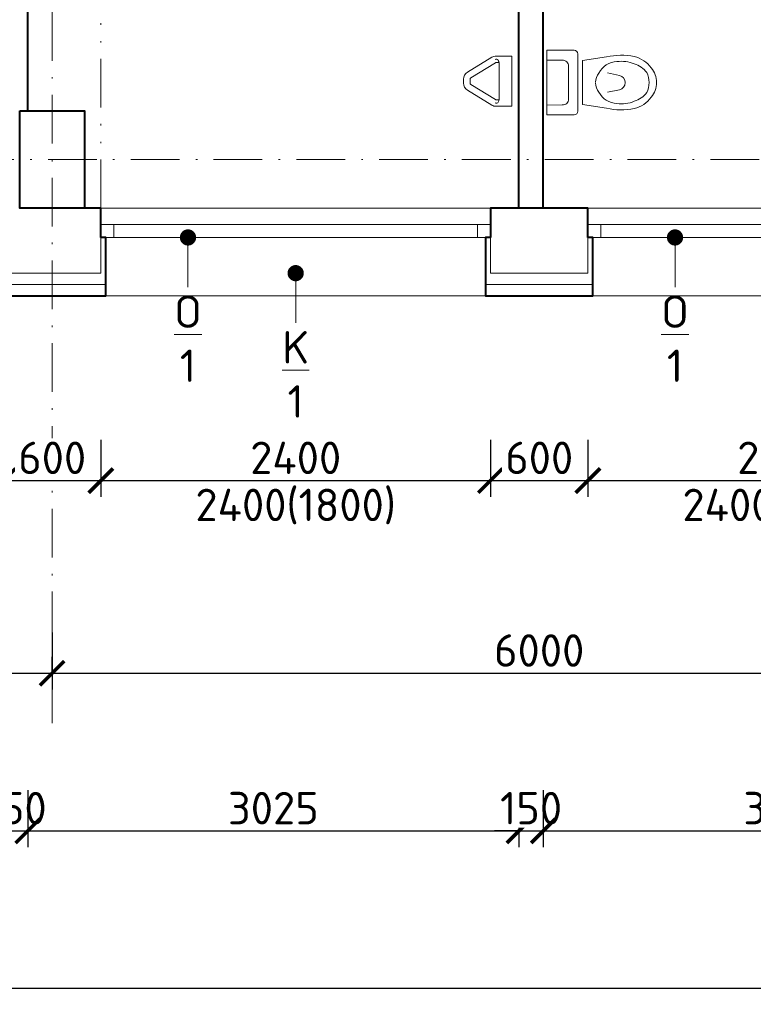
# Model space of a CAD drawing. Header units: metres. Extents: x -115250 to 1551995, y -140807 to 374743.
# Tile 63 of 205: x 91077 to 95596, y 53555 to 59621. Entities that reach past the tile are written whole.
import ezdxf
from ezdxf import colors
from ezdxf.entities.mleader import LeaderData, LeaderLine
from ezdxf.math import Vec2, Vec3

# ---------------------------------------------------------------- set-up
doc = ezdxf.new("R2010")
doc.units = ezdxf.units.M
doc.header["$LTSCALE"] = 100
doc.header["$PDMODE"] = 3
doc.header["$PDSIZE"] = 150
doc.linetypes.add('0102aČERCHOVANÁ', pattern=[5.1, 3, -1, 0.1, -1])
doc.linetypes.add('0103aDVOJČERCHOVANÁ', pattern=[6.2, 3, -1, 0.1, -1, 0.1, -1])
doc.layers.get('Defpoints').update_dxf_attribs({"lineweight": 9})
for name, color, linetype, lineweight in [('010-izolace EPS', 12, '0109IZOLACEEPS', 9), ('010-kota', 3, 'Continuous', 9), ('010-okno', 10, 'Continuous', 15), ('010-okno bublina', 12, 'Continuous', 9), ('010-tenka', 10, 'Continuous', 15), ('010-tlusta', 10, 'Continuous', 40), ('012-klempirske popis', 16, 'Continuous', 9), ('910-osa', 8, '0102aČERCHOVANÁ', 9), ('910-tenka', 4, 'Continuous', 15), ('910-tenka nad', 4, '0103aDVOJČERCHOVANÁ', 15), ('910-tlusta', 6, 'Continuous', 40), ('910-zarizovak', 8, 'Continuous', 15)]:
    doc.layers.add(name, color=color, linetype=linetype, lineweight=lineweight)
doc.styles.add('ISOCPEUR', font='isocpeur.ttf')
doc.linetypes.add('0109IZOLACEEPS', pattern='A,1e-05,[2,atsunami.shx,S=0.4871,R=0,X=0,Y=0],-0.9742,[2,atsunami.shx,S=0.4871,R=180,X=0,Y=0],-1e-05', length=0.97422)
doc.dimstyles.new('TSUNAMI_100', dxfattribs={"dimscale": 100, "dimtxt": 2, "dimasz": 1.5, "dimexe": 1, "dimexo": 2, "dimgap": 0.4, "dimtad": 1, "dimdec": 0, "dimrnd": 5, "dimzin": 0, "dimtxsty": 'ISOCPEUR', "dimblk1": 'ARCHTICK', "dimblk2": 'ARCHTICK', "dimsah": 1, "dimcen": 0.09, "dimdle": 1, "dimclrd": 256, "dimclre": 256, "dimclrt": 256, "dimadec": 0, "dimazin": 0, "dimtfac": 1, "dimtdec": 0, "dimtix": 1, "dimtmove": 1, "dimatfit": 3, "dimfxlon": 1, "dimtfill": 1, "dimtolj": 1, "dimtzin": 0, "dimarcsym": 0})

# ---------------------------------------------------------------- blocks, each defined once
blk = doc.blocks.new('_Dot')
at = {"color": 0, "linetype": 'ByBlock', "lineweight": -2}
blk.add_line((-0.5, 0), (-1, 0), dxfattribs=at)
at = {"color": 0, "linetype": 'ByBlock', "const_width": 0.5}
blk.add_lwpolyline([(-0.25, 0, 1), (0.25, 0, 1)], format="xyb", close=True, dxfattribs=at)
blk = doc.blocks.new('_ARCHTICK')
at = {"color": 0, "linetype": 'ByBlock', "const_width": 0.15}
blk.add_lwpolyline([(-0.5, -0.5), (0.5, 0.5)], dxfattribs=at)
blk = doc.blocks.new('*D480')
at = {"layer": '010-kota', "lineweight": -2, "transparency": 16777216}
for p, q in [((91276.7, 55844.9), (91276.7, 55494.9)), ((85276.7, 55594.9), (85276.7, 55694.9)), ((85176.7, 55594.9), (91376.7, 55594.9))]:
    blk.add_line(p, q, dxfattribs=at)
at = {"layer": 'Defpoints', "color": 0, "transparency": 16777216}
for p in [(91276.7, 56783.1), (85276.7, 55594.9), (91276.7, 55594.9)]:
    blk.add_point(p, dxfattribs=at)
at = {"layer": '010-kota', "lineweight": -2, "transparency": 16777216, "xscale": 150, "yscale": 150, "zscale": 150, "rotation": 180}
blk.add_blockref('_ARCHTICK', (85276.7, 55594.9), dxfattribs=at)
at = {"layer": '010-kota', "lineweight": -2, "transparency": 16777216, "xscale": 150, "yscale": 150, "zscale": 150}
blk.add_blockref('_ARCHTICK', (91276.7, 55594.9), dxfattribs=at)
at = {"layer": '010-kota', "transparency": 16777216, "insert": (88276.7, 55734.9), "char_height": 200, "attachment_point": 5, "style": 'ISOCPEUR', "bg_fill": 3, "box_fill_scale": 1.1, "bg_fill_color": 256, "bg_fill_true_color": 13158600, "bg_fill_transparency": 0}
blk.add_mtext('\\A1;6000', dxfattribs=at)
blk = doc.blocks.new('*D481')
at = {"layer": '010-kota', "lineweight": -2, "transparency": 16777216}
for p, q in [((97276.7, 55844.9), (97276.7, 55494.9)), ((91276.7, 55594.9), (91276.7, 55694.9)), ((91176.7, 55594.9), (97376.7, 55594.9))]:
    blk.add_line(p, q, dxfattribs=at)
at = {"layer": 'Defpoints', "color": 0, "transparency": 16777216}
for p in [(97276.7, 56782.6), (91276.7, 55594.9), (97276.7, 55594.9)]:
    blk.add_point(p, dxfattribs=at)
at = {"layer": '010-kota', "lineweight": -2, "transparency": 16777216, "xscale": 150, "yscale": 150, "zscale": 150, "rotation": 180}
blk.add_blockref('_ARCHTICK', (91276.7, 55594.9), dxfattribs=at)
at = {"layer": '010-kota', "lineweight": -2, "transparency": 16777216, "xscale": 150, "yscale": 150, "zscale": 150}
blk.add_blockref('_ARCHTICK', (97276.7, 55594.9), dxfattribs=at)
at = {"layer": '010-kota', "transparency": 16777216, "insert": (94276.7, 55734.9), "char_height": 200, "attachment_point": 5, "style": 'ISOCPEUR', "bg_fill": 3, "box_fill_scale": 1.1, "bg_fill_color": 256, "bg_fill_true_color": 13158600, "bg_fill_transparency": 0}
blk.add_mtext('\\A1;6000', dxfattribs=at)
blk = doc.blocks.new('*D489')
at = {"layer": '010-kota', "lineweight": -2, "transparency": 16777216}
for p, q in [((90976.7, 54873.8), (90976.7, 54523.8)), ((91126.7, 54873.8), (91126.7, 54523.8)), ((90976.7, 54623.8), (90826.7, 54623.8)), ((90976.7, 54623.8), (91126.7, 54623.8)), ((91126.7, 54623.8), (91276.7, 54623.8))]:
    blk.add_line(p, q, dxfattribs=at)
at = {"layer": 'Defpoints', "color": 0, "transparency": 16777216}
for p in [(90976.7, 59059.3), (91126.7, 59059.3)]:
    blk.add_point(p, dxfattribs=at)
at = {"layer": '010-kota', "lineweight": -2, "transparency": 16777216, "xscale": 150, "yscale": 150, "zscale": 150}
blk.add_blockref('_ARCHTICK', (90976.7, 54623.8), dxfattribs=at)
at = {"layer": '010-kota', "lineweight": -2, "transparency": 16777216, "xscale": 150, "yscale": 150, "zscale": 150, "rotation": 180}
blk.add_blockref('_ARCHTICK', (91126.7, 54623.8), dxfattribs=at)
at = {"layer": '010-kota', "transparency": 16777216, "insert": (91051.7, 54763.8), "char_height": 200, "attachment_point": 5, "style": 'ISOCPEUR', "bg_fill": 3, "box_fill_scale": 1.1, "bg_fill_color": 256, "bg_fill_true_color": 13158600, "bg_fill_transparency": 0}
blk.add_mtext('\\A1;150', dxfattribs=at)
at = {"layer": 'Defpoints', "color": 0, "transparency": 16777216}
blk.add_point((91126.7, 54623.8), dxfattribs=at)
blk = doc.blocks.new('*D490')
at = {"layer": '010-kota', "lineweight": -2, "transparency": 16777216}
for p, q in [((91126.7, 54873.8), (91126.7, 54523.8)), ((94151.7, 54873.8), (94151.7, 54523.8)), ((91026.7, 54623.8), (94251.7, 54623.8))]:
    blk.add_line(p, q, dxfattribs=at)
at = {"layer": 'Defpoints', "color": 0, "transparency": 16777216}
for p in [(91126.7, 59059.3), (94151.7, 59059.3), (94151.7, 54623.8)]:
    blk.add_point(p, dxfattribs=at)
at = {"layer": '010-kota', "lineweight": -2, "transparency": 16777216, "xscale": 150, "yscale": 150, "zscale": 150, "rotation": 180}
blk.add_blockref('_ARCHTICK', (91126.7, 54623.8), dxfattribs=at)
at = {"layer": '010-kota', "lineweight": -2, "transparency": 16777216, "xscale": 150, "yscale": 150, "zscale": 150}
blk.add_blockref('_ARCHTICK', (94151.7, 54623.8), dxfattribs=at)
at = {"layer": '010-kota', "transparency": 16777216, "insert": (92639.2, 54763.8), "char_height": 200, "attachment_point": 5, "style": 'ISOCPEUR', "bg_fill": 3, "box_fill_scale": 1.1, "bg_fill_color": 256, "bg_fill_true_color": 13158600, "bg_fill_transparency": 0}
blk.add_mtext('\\A1;3025', dxfattribs=at)
blk = doc.blocks.new('*D491')
at = {"layer": '010-kota', "lineweight": -2, "transparency": 16777216}
for p, q in [((94151.7, 54873.8), (94151.7, 54523.8)), ((94301.7, 54873.8), (94301.7, 54523.8)), ((94151.7, 54623.8), (94001.7, 54623.8)), ((94151.7, 54623.8), (94301.7, 54623.8)), ((94301.7, 54623.8), (94451.7, 54623.8))]:
    blk.add_line(p, q, dxfattribs=at)
at = {"layer": 'Defpoints', "color": 0, "transparency": 16777216}
for p in [(94151.7, 59058.7), (94301.7, 59058.7)]:
    blk.add_point(p, dxfattribs=at)
at = {"layer": '010-kota', "lineweight": -2, "transparency": 16777216, "xscale": 150, "yscale": 150, "zscale": 150}
blk.add_blockref('_ARCHTICK', (94151.7, 54623.8), dxfattribs=at)
at = {"layer": '010-kota', "lineweight": -2, "transparency": 16777216, "xscale": 150, "yscale": 150, "zscale": 150, "rotation": 180}
blk.add_blockref('_ARCHTICK', (94301.7, 54623.8), dxfattribs=at)
at = {"layer": '010-kota', "transparency": 16777216, "insert": (94226.7, 54763.8), "char_height": 200, "attachment_point": 5, "style": 'ISOCPEUR', "bg_fill": 3, "box_fill_scale": 1.1, "bg_fill_color": 256, "bg_fill_true_color": 13158600, "bg_fill_transparency": 0}
blk.add_mtext('\\A1;150', dxfattribs=at)
at = {"layer": 'Defpoints', "color": 0, "transparency": 16777216}
blk.add_point((94301.7, 54623.8), dxfattribs=at)
blk = doc.blocks.new('*D492')
at = {"layer": '010-kota', "lineweight": -2, "transparency": 16777216}
for p, q in [((94301.7, 54873.8), (94301.7, 54523.8)), ((97326.7, 54873.8), (97326.7, 54523.8)), ((94201.7, 54623.8), (97426.7, 54623.8))]:
    blk.add_line(p, q, dxfattribs=at)
at = {"layer": 'Defpoints', "color": 0, "transparency": 16777216}
for p in [(94301.7, 59509.3), (97326.7, 59509.3), (97326.7, 54623.8)]:
    blk.add_point(p, dxfattribs=at)
at = {"layer": '010-kota', "lineweight": -2, "transparency": 16777216, "xscale": 150, "yscale": 150, "zscale": 150, "rotation": 180}
blk.add_blockref('_ARCHTICK', (94301.7, 54623.8), dxfattribs=at)
at = {"layer": '010-kota', "lineweight": -2, "transparency": 16777216, "xscale": 150, "yscale": 150, "zscale": 150}
blk.add_blockref('_ARCHTICK', (97326.7, 54623.8), dxfattribs=at)
at = {"layer": '010-kota', "transparency": 16777216, "insert": (95814.2, 54763.8), "char_height": 200, "attachment_point": 5, "style": 'ISOCPEUR', "bg_fill": 3, "box_fill_scale": 1.1, "bg_fill_color": 256, "bg_fill_true_color": 13158600, "bg_fill_transparency": 0}
blk.add_mtext('\\A1;3025', dxfattribs=at)
blk = doc.blocks.new('*D588')
at = {"layer": '010-kota', "lineweight": -2, "transparency": 16777216}
for p, q in [((42046.7, 53905.4), (42046.7, 53555.4)), ((109876.7, 53905.4), (109876.7, 53555.4)), ((41946.7, 53655.4), (109976.7, 53655.4))]:
    blk.add_line(p, q, dxfattribs=at)
at = {"layer": 'Defpoints', "color": 0, "transparency": 16777216}
for p in [(42046.7, 58459.3), (109876.7, 58459.3), (109876.7, 53655.4)]:
    blk.add_point(p, dxfattribs=at)
at = {"layer": '010-kota', "lineweight": -2, "transparency": 16777216, "xscale": 150, "yscale": 150, "zscale": 150, "rotation": 180}
blk.add_blockref('_ARCHTICK', (42046.7, 53655.4), dxfattribs=at)
at = {"layer": '010-kota', "lineweight": -2, "transparency": 16777216, "xscale": 150, "yscale": 150, "zscale": 150}
blk.add_blockref('_ARCHTICK', (109876.7, 53655.4), dxfattribs=at)
at = {"layer": '010-kota', "transparency": 16777216, "insert": (75961.7, 53795.4), "char_height": 200, "attachment_point": 5, "style": 'ISOCPEUR', "bg_fill": 3, "box_fill_scale": 1.1, "bg_fill_color": 256, "bg_fill_true_color": 13158600, "bg_fill_transparency": 0}
blk.add_mtext('\\A1;67830', dxfattribs=at)
blk = doc.blocks.new('*D618')
at = {"layer": '010-kota', "lineweight": -2, "transparency": 16777216}
for p, q in [((91576.7, 57031.8), (91576.7, 56681.8)), ((93976.7, 57031.8), (93976.7, 56681.8)), ((91476.7, 56781.8), (94076.7, 56781.8))]:
    blk.add_line(p, q, dxfattribs=at)
at = {"layer": 'Defpoints', "color": 0, "transparency": 16777216}
for p in [(93976.7, 58259.3), (91576.7, 58059.3), (93976.7, 56781.8)]:
    blk.add_point(p, dxfattribs=at)
at = {"layer": '010-kota', "lineweight": -2, "transparency": 16777216, "xscale": 150, "yscale": 150, "zscale": 150, "rotation": 180}
blk.add_blockref('_ARCHTICK', (91576.7, 56781.8), dxfattribs=at)
at = {"layer": '010-kota', "lineweight": -2, "transparency": 16777216, "xscale": 150, "yscale": 150, "zscale": 150}
blk.add_blockref('_ARCHTICK', (93976.7, 56781.8), dxfattribs=at)
at = {"layer": '010-kota', "transparency": 16777216, "insert": (92776.7, 56621.8), "char_height": 200, "attachment_point": 5, "style": 'ISOCPEUR', "bg_fill": 3, "box_fill_scale": 1.1, "bg_fill_color": 256, "bg_fill_true_color": 13158600, "bg_fill_transparency": 0}
blk.add_mtext('\\A1;2400(1800)', dxfattribs=at)
at = {"layer": '010-kota', "transparency": 16777216, "insert": (92776.7, 56921.8), "char_height": 200, "attachment_point": 5, "style": 'ISOCPEUR', "bg_fill": 3, "box_fill_scale": 1.1, "bg_fill_color": 256, "bg_fill_true_color": 13158600, "bg_fill_transparency": 0}
blk.add_mtext('\\A1;2400', dxfattribs=at)
blk = doc.blocks.new('*D619')
at = {"layer": '010-kota', "lineweight": -2, "transparency": 16777216}
for p, q in [((93976.7, 57031.8), (93976.7, 56681.8)), ((94576.7, 57031.8), (94576.7, 56681.8)), ((93876.7, 56781.8), (94676.7, 56781.8))]:
    blk.add_line(p, q, dxfattribs=at)
at = {"layer": 'Defpoints', "color": 0, "transparency": 16777216}
for p in [(93976.7, 58259.3), (94576.7, 58259.3), (94576.7, 56781.8)]:
    blk.add_point(p, dxfattribs=at)
at = {"layer": '010-kota', "lineweight": -2, "transparency": 16777216, "xscale": 150, "yscale": 150, "zscale": 150, "rotation": 180}
blk.add_blockref('_ARCHTICK', (93976.7, 56781.8), dxfattribs=at)
at = {"layer": '010-kota', "lineweight": -2, "transparency": 16777216, "xscale": 150, "yscale": 150, "zscale": 150}
blk.add_blockref('_ARCHTICK', (94576.7, 56781.8), dxfattribs=at)
at = {"layer": '010-kota', "transparency": 16777216, "insert": (94276.7, 56921.8), "char_height": 200, "attachment_point": 5, "style": 'ISOCPEUR', "bg_fill": 3, "box_fill_scale": 1.1, "bg_fill_color": 256, "bg_fill_true_color": 13158600, "bg_fill_transparency": 0}
blk.add_mtext('\\A1;600', dxfattribs=at)
blk = doc.blocks.new('*D620')
at = {"layer": '010-kota', "lineweight": -2, "transparency": 16777216}
for p, q in [((94576.7, 57031.8), (94576.7, 56681.8)), ((96976.7, 57031.8), (96976.7, 56681.8)), ((94476.7, 56781.8), (97076.7, 56781.8))]:
    blk.add_line(p, q, dxfattribs=at)
at = {"layer": 'Defpoints', "color": 0, "transparency": 16777216}
for p in [(94576.7, 58259.3), (96976.7, 58259.3), (96976.7, 56781.8)]:
    blk.add_point(p, dxfattribs=at)
at = {"layer": '010-kota', "lineweight": -2, "transparency": 16777216, "xscale": 150, "yscale": 150, "zscale": 150, "rotation": 180}
blk.add_blockref('_ARCHTICK', (94576.7, 56781.8), dxfattribs=at)
at = {"layer": '010-kota', "lineweight": -2, "transparency": 16777216, "xscale": 150, "yscale": 150, "zscale": 150}
blk.add_blockref('_ARCHTICK', (96976.7, 56781.8), dxfattribs=at)
at = {"layer": '010-kota', "transparency": 16777216, "insert": (95776.7, 56621.8), "char_height": 200, "attachment_point": 5, "style": 'ISOCPEUR', "bg_fill": 3, "box_fill_scale": 1.1, "bg_fill_color": 256, "bg_fill_true_color": 13158600, "bg_fill_transparency": 0}
blk.add_mtext('\\A1;2400(1800)', dxfattribs=at)
at = {"layer": '010-kota', "transparency": 16777216, "insert": (95776.7, 56921.8), "char_height": 200, "attachment_point": 5, "style": 'ISOCPEUR', "bg_fill": 3, "box_fill_scale": 1.1, "bg_fill_color": 256, "bg_fill_true_color": 13158600, "bg_fill_transparency": 0}
blk.add_mtext('\\A1;2400', dxfattribs=at)
blk = doc.blocks.new('*D801')
at = {"layer": '010-kota', "lineweight": -2, "transparency": 16777216}
for p, q in [((90976.7, 57031.8), (90976.7, 56681.8)), ((91576.7, 57031.8), (91576.7, 56681.8)), ((90876.7, 56781.8), (91676.7, 56781.8))]:
    blk.add_line(p, q, dxfattribs=at)
at = {"layer": 'Defpoints', "color": 0, "transparency": 16777216}
for p in [(90976.7, 58259.3), (91576.7, 58059.3), (91576.7, 56781.8)]:
    blk.add_point(p, dxfattribs=at)
at = {"layer": '010-kota', "lineweight": -2, "transparency": 16777216, "xscale": 150, "yscale": 150, "zscale": 150, "rotation": 180}
blk.add_blockref('_ARCHTICK', (90976.7, 56781.8), dxfattribs=at)
at = {"layer": '010-kota', "lineweight": -2, "transparency": 16777216, "xscale": 150, "yscale": 150, "zscale": 150}
blk.add_blockref('_ARCHTICK', (91576.7, 56781.8), dxfattribs=at)
at = {"layer": '010-kota', "transparency": 16777216, "insert": (91276.7, 56921.8), "char_height": 200, "attachment_point": 5, "style": 'ISOCPEUR', "bg_fill": 3, "box_fill_scale": 1.1, "bg_fill_color": 256, "bg_fill_true_color": 13158600, "bg_fill_transparency": 0}
blk.add_mtext('\\A1;600', dxfattribs=at)

msp = doc.modelspace()

# ---------------------------------------------------------------- linework, layer by layer
at = {"layer": '010-okno'}
for p, q in [((91576.7, 58359.3), (93976.7, 58359.3)), ((91656.7, 58359.3), (91656.7, 58279.3)), ((93896.7, 58359.3), (93896.7, 58279.3)), ((94576.7, 58359.3), (96976.7, 58359.3)), ((94656.7, 58359.3), (94656.7, 58279.3)), ((91576.7, 58279.3), (93976.7, 58279.3)), ((94576.7, 58279.3), (96976.7, 58279.3))]:
    msp.add_line(p, q, dxfattribs=at)
at = {"layer": '910-osa'}
for p, q in [((91276.7, 55287.6), (91276.7, 76968.6)), ((40251.2, 58759.3), (114311.8, 58759.3))]:
    msp.add_line(p, q, dxfattribs=at)
at = {"layer": '910-tenka'}
msp.add_line((91126.7, 58459.3), (109276.7, 58459.3), dxfattribs=at)
at = {"layer": '910-tenka nad', "linetype": '0103aDVOJČERCHOVANÁ'}
msp.add_line((91576.7, 58459.3), (91576.7, 73459.3), dxfattribs=at)
at = {"layer": '910-tlusta'}
for p, q in [((91126.7, 59059.3), (91126.7, 60659.3)), ((94151.7, 58459.3), (94151.7, 60659.3)), ((94301.7, 58459.3), (94301.7, 60659.3))]:
    msp.add_line(p, q, dxfattribs=at)
msp.add_lwpolyline([(91076.7, 59059.3), (91476.7, 59059.3), (91476.7, 58459.3), (91076.7, 58459.3)], close=True, dxfattribs=at)
for points in [[(91576.7, 58279.3), (91576.7, 58459.3), (91126.7, 58459.3)], [(94576.7, 58279.3), (94576.7, 58459.3), (93976.7, 58459.3), (93976.7, 58279.3)]]:
    msp.add_lwpolyline(points, dxfattribs=at)
at = {"layer": '910-zarizovak'}
for p, q in [((94491.8, 59432.3), (94323, 59432.3)), ((94323, 59432.3), (94323, 59034.6)), ((94514.3, 59057), (94514.3, 59409.9)), ((94691.9, 59391.5), (94544.2, 59368.8)), ((94418, 59371.4), (94323, 59371.7)), ((94458.2, 59334.2), (94458.2, 59326)), ((94458.2, 59326), (94458.2, 59140.9)), ((94544.2, 59368.8), (94544.2, 59098.1)), ((94770.9, 59277.3), (94698.4, 59293.1)), ((94458.2, 59132.8), (94458.2, 59140.9)), ((94770.9, 59189.6), (94698.4, 59173.9)), ((94418, 59095.5), (94323, 59095.2)), ((94691.9, 59075.4), (94544.2, 59098.1)), ((94491.8, 59034.6), (94323, 59034.6))]:
    msp.add_line(p, q, dxfattribs=at)
for points in [[(94108.9, 59396.6), (94011.9, 59396.6, 0.138418), (93985.8, 59389.2), (93834.8, 59296.5, 0.260841), (93810.9, 59253.9), (93810.9, 59241.8), (93810.9, 59229.8, 0.260841), (93834.8, 59187.1), (93985.8, 59094.5, 0.138418), (94011.9, 59087.1), (94108.9, 59087.1), (94108.9, 59396.6)], [(93850.9, 59241.8), (93850.9, 59253.9, -0.260841), (93855.7, 59262.4), (94006.7, 59355.1, -0.138418), (94011.9, 59356.6), (94028.7, 59356.6)], [(94030.9, 59241.8), (94030.9, 59337.8, 0.102113), (94024.2, 59370.4, 0.464362), (94005.4, 59376.1, 0.276468)], [(93850.9, 59241.8), (93850.9, 59229.8, 0.260841), (93855.7, 59221.2), (94006.7, 59128.6, 0.138418), (94011.9, 59127.1), (94028.7, 59127.1)], [(94030.9, 59241.8), (94030.9, 59145.9, -0.102113), (94024.2, 59113.3, -0.464362), (94005.4, 59107.6, -0.276468)]]:
    msp.add_lwpolyline(points, format="xyb", dxfattribs=at)
for centre, radius, start, end in [((94491.8, 59409.9), 22.4, 360, 89.99999), ((94781.6, 58998), 403.6, 78.50846, 102.84031), ((94818.5, 59214.4), 184.3, 36.5057, 76.35831), ((94420.8, 59334.2), 37.4, 360, 94.33071), ((94758, 59235.4), 127, 91.13685, 153.37505), ((94783.8, 59161.3), 203.1, 67.32689, 98.00913), ((94820.7, 59207.1), 147.5, 36.70586, 73.71429), ((94857.4, 59233.5), 141.9, 360, 39.66412), ((94730, 59227.6), 107.3, 142.86189, 175.81025), ((94761.4, 59233.5), 44.9, 282.25822, 77.74245), ((94820.7, 59233.5), 133.4, 360, 27.60493), ((94730, 59239.3), 107.3, 184.18972, 217.13809), ((94820.7, 59233.5), 133.4, 332.39506, 359.99999), ((94857.4, 59233.5), 141.9, 320.33587, 360), ((94758, 59231.5), 127, 206.62493, 268.86311), ((94818.5, 59252.5), 184.3, 283.64168, 323.49429), ((94820.7, 59259.8), 147.5, 286.28569, 323.29414), ((94420.8, 59132.8), 37.4, 265.66927, 359.99997), ((94783.8, 59305.6), 203.1, 261.99085, 292.6731), ((94491.8, 59057), 22.4, 270, 360), ((94781.6, 59468.9), 403.6, 257.15966, 281.49153)]:
    msp.add_arc(centre, radius, start, end, dxfattribs=at)

# ---------------------------------------------------------------- leaders
at = {"layer": '010-okno bublina'}
ml = msp.add_multileader_mtext('Standard', dxfattribs=at)
ml.set_content('{\\LO\\P}1', color=256, style='ISOCPEUR')
ml.set_leader_properties(color=256, linetype='ByLayer', lineweight=-1)
ml.set_arrow_properties(name='DOT')
ml.build(insert=Vec2(0, 0))
ml.multileader.update_dxf_attribs({"has_text_frame": 1, "text_attachment_direction": 1, "text_left_attachment_type": 2, "text_right_attachment_type": 2, "dogleg_length": 0.0018, "arrow_head_size": 100, "scale": 200})
ctx = ml.context
ctx.base_point, ctx.scale, ctx.char_height, ctx.arrow_head_size, ctx.landing_gap_size, ctx.plane_origin = Vec3(92113.4, 57339.1), 200, 200, 100, 50, Vec3(94546.8, 57879.5)
ctx.left_attachment, ctx.right_attachment, ctx.text_align_type = 2, 2, 1
notes = []
notes.append((ctx, [(1, (1, 1, 0), (92113.4, 57972.5), (-1, 0), 0, [(0, [(92113.4, 58279.3)], 0, [])])]))
ctx.mtext.insert, ctx.mtext.alignment, ctx.mtext.flow_direction = Vec3(92113.4, 57922.5), 2, 5
ml = msp.add_multileader_mtext('Standard', dxfattribs=at)
ml.set_content('{\\LO\\P}1', color=256, style='ISOCPEUR')
ml.set_leader_properties(color=256, linetype='ByLayer', lineweight=-1)
ml.set_arrow_properties(name='DOT')
ml.build(insert=Vec2(0, 0))
ml.multileader.update_dxf_attribs({"has_text_frame": 1, "text_attachment_direction": 1, "text_left_attachment_type": 2, "text_right_attachment_type": 2, "dogleg_length": 0.0018, "arrow_head_size": 100, "scale": 200})
ctx = ml.context
ctx.base_point, ctx.scale, ctx.char_height, ctx.arrow_head_size, ctx.landing_gap_size, ctx.plane_origin = Vec3(95113.4, 57339.1), 200, 200, 100, 50, Vec3(97546.8, 57879.5)
ctx.left_attachment, ctx.right_attachment, ctx.text_align_type = 2, 2, 1
notes.append((ctx, [(1, (1, 1, 0), (95113.4, 57972.5), (-1, 0), 0, [(0, [(95113.4, 58279.3)], 0, [])])]))
ctx.mtext.insert, ctx.mtext.alignment, ctx.mtext.flow_direction = Vec3(95113.4, 57922.5), 2, 5
at = {"layer": '012-klempirske popis'}
ml = msp.add_multileader_mtext('Standard', dxfattribs=at)
ml.set_content('{\\LK\\P}1', color=256, style='ISOCPEUR')
ml.set_leader_properties(color=256, linetype='ByLayer', lineweight=-1)
ml.set_arrow_properties(name='DOT')
ml.build(insert=Vec2(0, 0))
ml.multileader.update_dxf_attribs({"has_text_frame": 1, "text_attachment_direction": 1, "text_left_attachment_type": 2, "text_right_attachment_type": 2, "dogleg_length": 0.0018, "arrow_head_size": 100, "scale": 200})
ctx = ml.context
ctx.base_point, ctx.scale, ctx.char_height, ctx.arrow_head_size, ctx.landing_gap_size, ctx.plane_origin = Vec3(92776.7, 57119.1), 200, 200, 100, 50, Vec3(95210.2, 57659.5)
ctx.left_attachment, ctx.right_attachment, ctx.text_align_type = 2, 2, 1
notes.append((ctx, [(1, (1, 1, 0), (92776.7, 57752.5), (-1, 0), 0, [(0, [(92776.7, 58059.3)], 0, [])])]))
ctx.mtext.insert, ctx.mtext.alignment, ctx.mtext.flow_direction = Vec3(92776.7, 57702.5), 2, 5
for ctx, leaders in notes:
    for number, flags, end, landing, length, lines in leaders:
        leader = LeaderData()
        leader.index, (leader.has_last_leader_line, leader.has_dogleg_vector, leader.attachment_direction) = number, flags
        leader.last_leader_point, leader.dogleg_vector, leader.dogleg_length = Vec3(end), Vec3(landing), length
        for number, points, colour, breaks in lines:
            line = LeaderLine()
            line.index, line.vertices, line.color, line.breaks = number, Vec3.list(points), colors.encode_raw_color(colour), breaks
            leader.lines.append(line)
        ctx.leaders.append(leader)

# ---------------------------------------------------------------- next in the draw order: dimensions: what is measured, and where the dimension line sits
at = {"layer": '010-kota'}
dim = msp.add_linear_dim(base=(91276.7, 55594.9), p1=(85276.7, 55594.9), p2=(91276.7, 56783.1), dimstyle='TSUNAMI_100', dxfattribs=at)
dim.commit()
dim.dimension.update_dxf_attribs({"geometry": '*D480', "text_midpoint": (88276.7, 55734.9)})

# ---------------------------------------------------------------- next in the draw order: dimensions: what is measured, and where the dimension line sits
dim = msp.add_linear_dim(base=(97276.7, 55594.9), p1=(91276.7, 55594.9), p2=(97276.7, 56782.6), dimstyle='TSUNAMI_100', dxfattribs=at)
dim.commit()
dim.dimension.update_dxf_attribs({"geometry": '*D481', "text_midpoint": (94276.7, 55734.9)})

# ---------------------------------------------------------------- next in the draw order: dimensions: what is measured, and where the dimension line sits
dim = msp.add_aligned_dim(p1=(90976.7, 59059.3), p2=(91126.7, 59059.3), distance=-4435.5, dimstyle='TSUNAMI_100', dxfattribs=at)
dim.commit()
dim.dimension.update_dxf_attribs({"geometry": '*D489', "text_midpoint": (91051.7, 54763.8)})

# ---------------------------------------------------------------- next in the draw order: dimensions: what is measured, and where the dimension line sits
dim = msp.add_aligned_dim(p1=(91126.7, 59059.3), p2=(94151.7, 59059.3), distance=-4435.5, dimstyle='TSUNAMI_100', dxfattribs=at)
dim.commit()
dim.dimension.update_dxf_attribs({"geometry": '*D490', "text_midpoint": (92639.2, 54763.8)})

# ---------------------------------------------------------------- next in the draw order: dimensions: what is measured, and where the dimension line sits
dim = msp.add_aligned_dim(p1=(94151.7, 59058.7), p2=(94301.7, 59058.7), distance=-4434.9, dimstyle='TSUNAMI_100', dxfattribs=at)
dim.commit()
dim.dimension.update_dxf_attribs({"geometry": '*D491', "text_midpoint": (94226.7, 54763.8)})

# ---------------------------------------------------------------- next in the draw order: dimensions: what is measured, and where the dimension line sits
dim = msp.add_aligned_dim(p1=(94301.7, 59509.3), p2=(97326.7, 59509.3), distance=-4885.5, dimstyle='TSUNAMI_100', dxfattribs=at)
dim.commit()
dim.dimension.update_dxf_attribs({"geometry": '*D492', "text_midpoint": (95814.2, 54763.8)})

# ---------------------------------------------------------------- next in the draw order: dimensions: what is measured, and where the dimension line sits
dim = msp.add_linear_dim(base=(109876.7, 53655.4), p1=(42046.7, 58459.3), p2=(109876.7, 58459.3), dimstyle='TSUNAMI_100', dxfattribs=at)
dim.commit()
dim.dimension.update_dxf_attribs({"geometry": '*D588', "text_midpoint": (75961.7, 53795.4)})

# ---------------------------------------------------------------- next in the draw order: dimensions: what is measured, and where the dimension line sits
dim = msp.add_linear_dim(base=(93976.7, 56781.8), p1=(91576.7, 58059.3), p2=(93976.7, 58259.3), text='<>\\X2400(1800)', dimstyle='TSUNAMI_100', dxfattribs=at)
dim.commit()
dim.dimension.update_dxf_attribs({"geometry": '*D618', "text_midpoint": (92776.7, 56781.8)})

# ---------------------------------------------------------------- next in the draw order: linework, layer by layer
at = {"layer": '010-izolace EPS', "ltscale": 1.4}
msp.add_line((90946.7, 57989.3), (91606.7, 57989.3), dxfattribs=at)
at = {"layer": '010-tlusta'}
msp.add_lwpolyline([(90976.7, 58279.3), (90946.7, 58279.3), (90946.7, 58059.3), (90946.7, 57919.3), (91576.7, 57919.3), (91606.7, 57919.3), (91606.7, 58279.3), (91576.7, 58279.3)], dxfattribs=at)
at = {"layer": '910-tenka'}
for p, q in [((91576.7, 58059.3), (91576.7, 58279.3)), ((90976.7, 58059.3), (91576.7, 58059.3))]:
    msp.add_line(p, q, dxfattribs=at)

# ---------------------------------------------------------------- next in the draw order: dimensions: what is measured, and where the dimension line sits
at = {"layer": '010-kota'}
dim = msp.add_linear_dim(base=(94576.7, 56781.8), p1=(93976.7, 58259.3), p2=(94576.7, 58259.3), dimstyle='TSUNAMI_100', dxfattribs=at)
dim.commit()
dim.dimension.update_dxf_attribs({"geometry": '*D619', "text_midpoint": (94276.7, 56921.8)})

# ---------------------------------------------------------------- next in the draw order: linework, layer by layer
at = {"layer": '010-tenka'}
msp.add_line((91606.7, 57919.3), (93946.7, 57919.3), dxfattribs=at)
at = {"layer": '910-tenka'}
msp.add_line((93976.7, 58279.3), (93976.7, 58059.3), dxfattribs=at)

# ---------------------------------------------------------------- next in the draw order: dimensions: what is measured, and where the dimension line sits
at = {"layer": '010-kota'}
dim = msp.add_linear_dim(base=(96976.7, 56781.8), p1=(94576.7, 58259.3), p2=(96976.7, 58259.3), text='<>\\X2400(1800)', dimstyle='TSUNAMI_100', dxfattribs=at)
dim.commit()
dim.dimension.update_dxf_attribs({"geometry": '*D620', "text_midpoint": (95776.7, 56781.8)})

# ---------------------------------------------------------------- next in the draw order: linework, layer by layer
at = {"layer": '010-izolace EPS', "ltscale": 1.4}
msp.add_line((93946.7, 57989.3), (94606.7, 57989.3), dxfattribs=at)
at = {"layer": '010-tenka'}
msp.add_line((94606.7, 57919.3), (96946.7, 57919.3), dxfattribs=at)
at = {"layer": '010-tlusta'}
msp.add_lwpolyline([(93976.7, 58279.3), (93946.7, 58279.3), (93946.7, 58059.3), (93946.7, 57919.3), (94576.7, 57919.3), (94606.7, 57919.3), (94606.7, 58279.3), (94576.7, 58279.3)], dxfattribs=at)
at = {"layer": '910-tenka'}
for p, q in [((94576.7, 58059.3), (94576.7, 58279.3)), ((93976.7, 58059.3), (94576.7, 58059.3))]:
    msp.add_line(p, q, dxfattribs=at)

# ---------------------------------------------------------------- next in the draw order: dimensions: what is measured, and where the dimension line sits
at = {"layer": '010-kota'}
dim = msp.add_linear_dim(base=(91576.7, 56781.8), p1=(90976.7, 58259.3), p2=(91576.7, 58059.3), dimstyle='TSUNAMI_100', dxfattribs=at)
dim.commit()
dim.dimension.update_dxf_attribs({"geometry": '*D801', "text_midpoint": (91276.7, 56921.8)})

doc.saveas('drawing.dxf')
